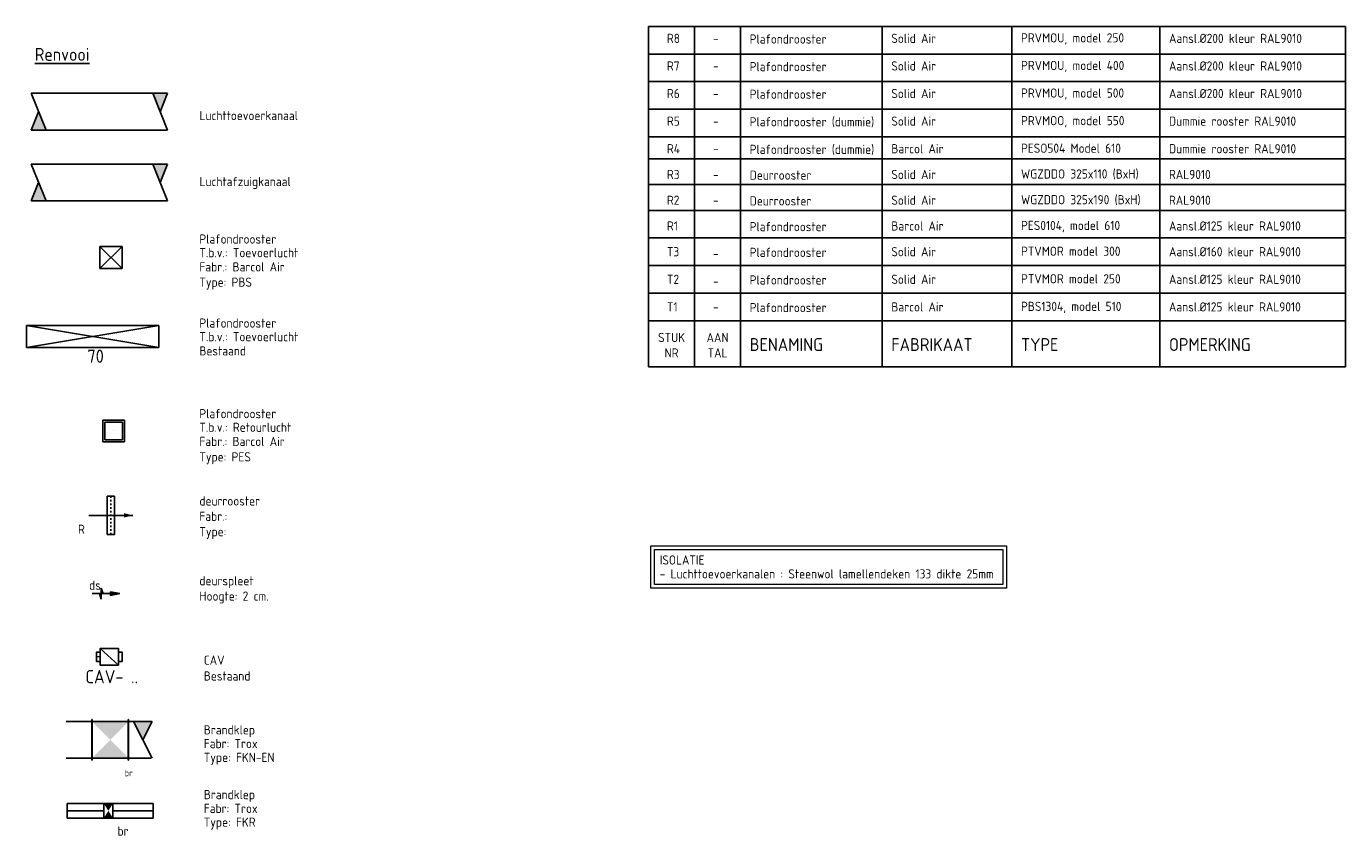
# Model space of a CAD drawing. Header units: millimetres. Extents: x -64377 to 14209, y 2594 to 51892.
# Tile 7 of 10: x -3723 to 14209, y 2594 to 13580. Entities that reach past the tile are written whole.
import ezdxf
from ezdxf.enums import TextEntityAlignment as Align

# ---------------------------------------------------------------- set-up
doc = ezdxf.new("R2010")
doc.units = ezdxf.units.MM
doc.header["$LTSCALE"] = 50
for name, pattern in [('2322107', [2000, 1000, 1000]), ('CENTER2', [28.575, 19.05, -3.175, 3.175, -3.175]), ('STREEPJES', [0.1, 0.05, -0.05])]:
    doc.linetypes.add(name, pattern=pattern)
doc.layers.add('WL570---_BESTAAND-HARTLIJN', color=161, linetype='Continuous', lineweight=0)
doc.layers.add('WL570---_BESTAAND-TOEVOER', color=180, linetype='Continuous', lineweight=0)
for name, color, linetype in [('WL570---_RETOUR', 100, 'Continuous'), ('WL570---_RETOUR_HL', 1, 'Continuous'), ('WL570---_RETOUR_RST', 100, 'Continuous'), ('WL570---_RETOUR_RST_HL', 1, 'Continuous'), ('WL570---_TOEVOER', 200, 'Continuous'), ('WL570---_TOEVOER_RST', 200, 'Continuous'), ('WL570---_TOEVOER_RST_HL', 1, 'Continuous'), ('WM570---', 2, 'Continuous'), ('WM570---_RETOUR', 2, 'Continuous'), ('WM570---_RETOUR_PR', 2, 'Continuous'), ('WM570---_RETOUR_RST_PR', 1, 'Continuous'), ('WM570---_TOEVOER', 2, 'Continuous'), ('WM570---_TOEVOER_RST_PR', 1, 'Continuous')]:
    doc.layers.add(name, color=color, linetype=linetype)
doc.styles.add('BURO-018', font='ISO96.shx', dxfattribs={"height": 90})
doc.styles.add('BURO-025', font='ISO96.shx', dxfattribs={"height": 125})
doc.styles.add('BURO-035', font='ISO96.shx', dxfattribs={"height": 175})
doc.styles.add('MAATVOERING', font='ISO')

# ---------------------------------------------------------------- blocks, each defined once
blk = doc.blocks.new('LU-2D-K-1F4')
at = {"color": 0, "linetype": 'Continuous'}
for p, q in [((-0.5, 250), (0.5, 250)), ((-0.5, -250), (0.5, -250))]:
    blk.add_line(p, q, dxfattribs=at)
blk = doc.blocks.new('LU-2-KB')
at = {"color": 0, "linetype": 'Continuous'}
for p, q in [((-0.4, 0.5), (0, -0.5)), ((-0.4, 0.5), (0, 0.5)), ((0, 0.5), (-0.2, 0))]:
    blk.add_line(p, q, dxfattribs=at)
blk.add_solid([(-0.4, 0.5), (0, 0.5), (-0.2, 0)], dxfattribs=at)
blk = doc.blocks.new('*U310')
at = {"ltscale": 10}
for points in [[(-250, 250), (250, 250), (0, 0)], [(-250, -250), (250, -250), (0, 0)]]:
    blk.add_hatch(color=2, dxfattribs=at).paths.add_polyline_path(points)
at = {"color": 2, "ltscale": 10}
for p, q in [((-250, 275), (-245, 275)), ((-250, -275), (-250, 275)), ((-245, -275), (-245, 275)), ((-245, 250), (245, 250)), ((250, 275), (245, 275)), ((245, -275), (245, 275)), ((250, -275), (250, 275)), ((-250, -275), (-245, -275)), ((-245, -250), (245, -250)), ((250, -275), (245, -275))]:
    blk.add_line(p, q, dxfattribs=at)
at = {"layer": 'WL570---_RETOUR', "color": 1, "style": 'BURO-018'}
blk.add_attdef('I', text='', height=90, dxfattribs=at).set_placement((0, 0), align=Align.MIDDLE)
at = {"layer": 'WM570---_RETOUR_PR', "color": 1, "style": 'BURO-018'}
blk.add_attdef('POSNR', text='', height=90, dxfattribs=at).set_placement((0, 0), align=Align.MIDDLE)
blk = doc.blocks.new('*U309')
at = {"ltscale": 10}
blk.add_hatch(color=0, dxfattribs=at).paths.add_polyline_path([(300, 0), (180, -30), (180, 30)])
at = {"color": 0, "ltscale": 10}
for p, q in [((-51.5, 262.5, -2700), (51.5, 262.5, -2700)), ((-51.5, -262.5, -2700), (-51.5, 262.5, -2700)), ((51.5, 262.5, -2700), (51.5, -262.5, -2700)), ((300, 0, -2700), (-300, 0, -2700)), ((51.5, -262.5, -2700), (-51.5, -262.5, -2700))]:
    blk.add_line(p, q, dxfattribs=at)
at = {"color": 9, "linetype": 'STREEPJES', "ltscale": 10}
blk.add_line((0, 262.5, -2700), (0, -262.5, -2700), dxfattribs=at)
at = {"layer": 'WL570---_RETOUR_RST_HL', "linetype": 'CENTER2'}
blk.add_circle((0, 0, -2700), 0.075, dxfattribs=at)
at = {"layer": 'WL570---_RETOUR_RST', "color": 2, "style": 'BURO-025'}
for tag in ['MC', 'Q']:
    blk.add_attdef(tag, text='', height=125, dxfattribs=at).set_placement((0, 0), align=Align.MIDDLE)
at = {"layer": 'WM570---_RETOUR_RST_PR', "color": 2, "style": 'BURO-025'}
blk.add_attdef('POSNR', text='', height=125, dxfattribs=at).set_placement((0, 0), align=Align.MIDDLE)
blk = doc.blocks.new('*U311')
at = {"color": 0, "ltscale": 10}
for p, q in [((0, 100), (498, 100)), ((0, -100), (0, 100)), ((0, -100), (498, -100))]:
    blk.add_line(p, q, dxfattribs=at)
at = {"layer": 'WL570---_RETOUR_HL', "linetype": 'CENTER2'}
blk.add_line((0, 0), (498, 0), dxfattribs=at)
at = {"layer": 'WM570---_RETOUR_PR', "color": 2, "style": 'BURO-025'}
blk.add_attdef('POSNR', text='', height=125, dxfattribs=at).set_placement((0, 0), align=Align.MIDDLE)
blk = doc.blocks.new('*U312')
at = {"ltscale": 10}
for points in [[(-62.5, 100), (0, 0), (62.5, 100)], [(62.5, -100), (0, 0), (-62.5, -100)]]:
    blk.add_hatch(color=256, dxfattribs=at).paths.add_polyline_path(points)
for p, q in [((-62.5, 100), (62.5, 100)), ((-62.5, -100), (-62.5, 100)), ((62.5, 100), (62.5, -100)), ((-62.5, -100), (62.5, -100))]:
    blk.add_line(p, q, dxfattribs=at)
at = {"layer": 'WL570---_RETOUR', "color": 2, "style": 'BURO-025'}
blk.add_attdef('I', text='', height=125, dxfattribs=at).set_placement((0, 0), align=Align.MIDDLE)
at = {"layer": 'WM570---_RETOUR_PR', "color": 2, "style": 'BURO-025'}
blk.add_attdef('POSNR', text='', height=125, dxfattribs=at).set_placement((0, 0), align=Align.MIDDLE)
blk = doc.blocks.new('*U313')
at = {"color": 0, "ltscale": 10}
for p, q in [((0, 100), (545, 100)), ((545, 100), (545, -100)), ((0, -100), (545, -100))]:
    blk.add_line(p, q, dxfattribs=at)
at = {"layer": 'WL570---_RETOUR_HL', "linetype": 'CENTER2'}
blk.add_line((0, 0), (545, 0), dxfattribs=at)
at = {"layer": 'WM570---_RETOUR_PR', "color": 2, "style": 'BURO-025'}
blk.add_attdef('POSNR', text='', height=125, dxfattribs=at).set_placement((0, 0), align=Align.MIDDLE)
blk = doc.blocks.new('*U314')
at = {"color": 0, "ltscale": 10}
for p, q in [((150, 150, -2500), (-150, 150, -2500)), ((-150, -150, -2500), (-150, 150, -2500)), ((150, -150, -2500), (-150, 150, -2500)), ((-150, -150, -2500), (150, 150, -2500)), ((150, -150, -2500), (150, 150, -2500)), ((150, -150, -2500), (-150, -150, -2500))]:
    blk.add_line(p, q, dxfattribs=at)
at = {"layer": 'WL570---_TOEVOER_RST_HL', "linetype": 'CENTER2'}
blk.add_circle((0, 0, -2500), 0.075, dxfattribs=at)
at = {"layer": 'WL570---_TOEVOER_RST', "color": 2, "style": 'BURO-025'}
for tag in ['MC', 'Q']:
    blk.add_attdef(tag, text='', height=125, dxfattribs=at).set_placement((0, 0), align=Align.MIDDLE)
at = {"layer": 'WM570---_TOEVOER_RST_PR', "color": 2, "style": 'BURO-025'}
blk.add_attdef('POSNR', text='', height=125, dxfattribs=at).set_placement((0, 0), align=Align.MIDDLE)
blk = doc.blocks.new('VBX1251250012525000')
for points in [[(50, 62.5), (0, 62.5), (0, -62.5), (50, -62.5)], [(300, -62.5), (350, -62.5), (350, 62.5), (300, 62.5)]]:
    blk.add_lwpolyline(points)
blk.add_lwpolyline([(50, -112.5), (300, -112.5), (300, 112.5), (50, 112.5)], close=True)
at = {"layer": 'WL570---_BESTAAND-HARTLIJN'}
blk.add_line((300, 0), (350, 0), dxfattribs=at)
at = {"layer": 'WL570---_BESTAAND-TOEVOER'}
blk.add_line((50, -112.5), (300, 112.5), dxfattribs=at)
blk = doc.blocks.new('*U315')
at = {"color": 0, "ltscale": 10}
for p, q in [((149, 149, -150), (-149, 149, -150)), ((-149, -149, -150), (-149, 149, -150)), ((120, 120, -150), (-120, 120, -150)), ((-120, -120, -150), (-120, 120, -150)), ((120, -120, -150), (120, 120, -150)), ((149, -149, -150), (149, 149, -150)), ((149, -149, -150), (-149, -149, -150)), ((120, -120, -150), (-120, -120, -150))]:
    blk.add_line(p, q, dxfattribs=at)
at = {"layer": 'WL570---_RETOUR_RST_HL', "linetype": 'CENTER2'}
blk.add_circle((0, 0, -150), 0.075, dxfattribs=at)
at = {"layer": 'WL570---_RETOUR_RST', "color": 2, "style": 'BURO-025'}
for tag in ['MC', 'Q']:
    blk.add_attdef(tag, text='', height=125, dxfattribs=at).set_placement((0, 0), align=Align.MIDDLE)
at = {"layer": 'WM570---_RETOUR_RST_PR', "color": 2, "style": 'BURO-025'}
blk.add_attdef('POSNR', text='', height=125, dxfattribs=at).set_placement((0, 0), align=Align.MIDDLE)
blk = doc.blocks.new('LU-PIJL6')
at = {"color": 0, "linetype": 'Continuous'}
for p, q in [((0, 0), (-7.5, 0)), ((-5.5, 0), (-5, -1.5)), ((-5, -1.5), (-5, 1.5)), ((-5, 1.5), (-4.5, 0)), ((-2.5, -0.5), (-2.5, 0.5)), ((-2.5, 0.5), (0, 0)), ((0, 0), (-2.5, -0.5))]:
    blk.add_line(p, q, dxfattribs=at)
blk.add_solid([(-2.5, 0.5), (-2.5, -0.5), (0, 0)], dxfattribs=at)
blk = doc.blocks.new('*U308')
at = {"color": 0, "ltscale": 10}
for p, q in [((900, 150, -2700), (-900, 150, -2700)), ((-900, -150, -2700), (-900, 150, -2700)), ((900, -150, -2700), (900, 150, -2700)), ((900, -150, -2700), (-900, -150, -2700))]:
    blk.add_line(p, q, dxfattribs=at)
at = {"layer": 'WL570---_TOEVOER_RST_HL', "linetype": 'CENTER2'}
blk.add_circle((0, 0, -2700), 0.075, dxfattribs=at)
at = {"layer": 'WL570---_TOEVOER_RST', "color": 1, "style": 'BURO-018'}
for tag in ['MC', 'Q']:
    blk.add_attdef(tag, text='', height=180, dxfattribs=at).set_placement((0, 0), align=Align.MIDDLE)
at = {"layer": 'WM570---_TOEVOER_RST_PR', "color": 1, "style": 'BURO-018'}
blk.add_attdef('POSNR', text='', height=180, dxfattribs=at).set_placement((0, 0), align=Align.MIDDLE)

msp = doc.modelspace()

# ---------------------------------------------------------------- linework, layer by layer
at = {"layer": 'WL570---_TOEVOER'}
for p, q in [((-3723, 9516), (-1923, 9216)), ((-1923, 9516), (-3723, 9216))]:
    msp.add_line(p, q, dxfattribs=at)
at = {"layer": 'WM570---', "color": 4}
for p, q in [((4734, 8955), (4734, 13580)), ((14209, 13580), (14209, 8955)), ((4734, 9580), (14209, 9580)), ((4734, 8955), (14209, 8955))]:
    msp.add_line(p, q, dxfattribs=at)
at = {"layer": 'WM570---'}
for p, q in [((4734, 13580), (14209, 13580)), ((4734, 13205), (14209, 13205)), ((4734, 12830), (14209, 12830)), ((4734, 12455), (14209, 12455)), ((4734, 12080), (14209, 12080)), ((4734, 11780), (14209, 11780)), ((4734, 11430), (14209, 11430)), ((4734, 11080), (14209, 11080)), ((4734, 10705), (14209, 10705)), ((4734, 10330), (14209, 10330)), ((4734, 9955), (14209, 9955)), ((5359, 8955), (5359, 9580)), ((5984, 8955), (5984, 9580)), ((7909, 8955), (7909, 9580)), ((9672, 8955), (9672, 9580)), ((11683, 8955), (11683, 9580))]:
    msp.add_line(p, q, dxfattribs=at)
at = {"layer": 'WM570---', "color": 1}
for p, q in [((5359, 9580), (5359, 13580)), ((5984, 9580), (5984, 13580)), ((7909, 9580), (7909, 13580)), ((9672, 9580), (9672, 13580)), ((11683, 9580), (11683, 13580))]:
    msp.add_line(p, q, dxfattribs=at)
at = {"layer": 'WM570---_TOEVOER', "lineweight": 0}
for points in [[(4767, 6519), (9601, 6519), (9601, 5942), (4767, 5942)], [(4817, 6469), (9551, 6469), (9551, 5992), (4817, 5992)]]:
    msp.add_lwpolyline(points, close=True, dxfattribs=at)

# ---------------------------------------------------------------- block references
at = {"layer": 'WL570---_RETOUR', "xscale": 1850}
msp.add_blockref('LU-2D-K-1F4', (-2731, 11459), dxfattribs=at)
at = {"layer": 'WL570---_RETOUR', "xscale": 500, "yscale": 500, "zscale": 500, "rotation": 180}
msp.add_blockref('LU-2-KB', (-3656, 11459), dxfattribs=at)
at = {"layer": 'WL570---_RETOUR'}
for name, p, xscale, yscale, zscale in [('LU-2-KB', (-1806, 11459), 500, 500, 500), ('LU-PIJL6', (-2454, 5870), 50, 50, 50), ('LU-2-KB', (-2011, 3883), 644.6031685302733, 500, 500)]:
    msp.add_blockref(name, p, dxfattribs=dict(at, xscale=xscale, yscale=yscale, zscale=zscale))
for name, p in [('*U315', (-2536, 8081, 150)), ('*U311', (-3168, 2918)), ('*U313', (-2545, 2918))]:
    msp.add_blockref(name, p, dxfattribs=at)
ref = msp.add_blockref('*U309', (-2575, 6934, 2700), dxfattribs=at)
ref.add_attrib('MC', 'R', dxfattribs={"layer": 'WL570---_RETOUR_RST', "color": 2, "height": 125, "style": 'BURO-025'}).set_placement((-2975, 6745), align=Align.MIDDLE)
at = {"layer": 'WL570---_RETOUR', "xscale": 1150, "rotation": 180}
msp.add_blockref('LU-2D-K-1F4', (-2608, 3883), dxfattribs=at)
at = {"layer": 'WL570---_RETOUR'}
ref = msp.add_blockref('*U310', (-2583, 3883), dxfattribs=dict(at, rotation=180))
ref.add_attrib('I', 'br', dxfattribs={"color": 1, "height": 90, "style": 'BURO-018'}).set_placement((-2333, 3433), align=Align.MIDDLE)
ref = msp.add_blockref('*U312', (-2608, 2918), dxfattribs=at)
ref.add_attrib('I', 'br', dxfattribs={"color": 2, "height": 125, "style": 'BURO-025'}).set_placement((-2409, 2643), align=Align.MIDDLE)
at = {"layer": 'WL570---_TOEVOER', "xscale": 1850}
msp.add_blockref('LU-2D-K-1F4', (-2731, 12421), dxfattribs=at)
at = {"layer": 'WL570---_TOEVOER', "xscale": 500, "yscale": 500, "zscale": 500, "rotation": 180}
msp.add_blockref('LU-2-KB', (-3656, 12421), dxfattribs=at)
at = {"layer": 'WL570---_TOEVOER', "xscale": 500, "yscale": 500, "zscale": 500}
msp.add_blockref('LU-2-KB', (-1806, 12421), dxfattribs=at)
at = {"layer": 'WL570---_TOEVOER'}
msp.add_blockref('*U314', (-2573, 10438, 2500), dxfattribs=at)
ref = msp.add_blockref('*U308', (-2823, 9366, 2700), dxfattribs=at)
ref.add_attrib('Q', '70', dxfattribs={"layer": 'WL570---_TOEVOER_RST', "color": 1, "height": 180, "style": 'BURO-018'}).set_placement((-2782, 9097), align=Align.MIDDLE)
at = {"layer": 'WL570---_TOEVOER', "xscale": -1, "rotation": 359.9999999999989}
msp.add_blockref('VBX1251250012525000', (-2420, 5011), dxfattribs=at)

# ---------------------------------------------------------------- texts
at = {"layer": 'WM570---', "style": 'BURO-025'}
for s, p in [('R8', (4984, 13355)), ('Plafondrooster', (6109, 13346)), ('Solid Air', (8034, 13355)), ('PRVMOU, model 250', (9797, 13362)), ('Aansl.%%C200 kleur RAL9010', (11808, 13355)), ('R7', (4984, 12980)), ('Plafondrooster', (6109, 12971)), ('Solid Air', (8034, 12980)), ('PRVMOU, model 400', (9797, 12987)), ('Aansl.%%C200 kleur RAL9010', (11808, 12980)), ('R6', (4984, 12605)), ('Plafondrooster', (6109, 12596)), ('Solid Air', (8034, 12605)), ('PRVMOU, model 500', (9797, 12612)), ('Aansl.%%C200 kleur RAL9010', (11808, 12605)), ('PRVMOO, model 550', (9797, 12237)), ('R5', (4984, 12230)), ('Plafondrooster (dummie)', (6109, 12221)), ('Solid Air', (8034, 12230)), ('Dummie rooster RAL9010', (11808, 12230)), ('R4', (4984, 11855)), ('Plafondrooster (dummie)', (6109, 11846)), ('Barcol Air', (8034, 11855)), ('PESO504 Model 610', (9797, 11862)), ('Dummie rooster RAL9010', (11808, 11855)), ('R3', (4984, 11505)), ('Deurrooster', (6109, 11496)), ('Solid Air', (8034, 11505)), ('WGZDDO 325x110 (BxH)', (9797, 11512)), ('RAL9010', (11808, 11505)), ('WGZDDO 325x190 (BxH)', (9797, 11162)), ('R2', (4984, 11155)), ('Deurrooster', (6109, 11146)), ('Solid Air', (8034, 11155)), ('RAL9010', (11808, 11155)), ('Barcol Air', (8034, 10805)), ('PES0104, model 610', (9797, 10812)), ('Aansl.%%C125 kleur RAL9010', (11808, 10805)), ('R1', (4984, 10805)), ('Plafondrooster', (6109, 10796)), ('T3', (4984, 10455)), ('Plafondrooster', (6109, 10446)), ('Solid Air', (8034, 10455)), ('PTVMOR model 300', (9797, 10462)), ('Aansl.%%C160 kleur RAL9010', (11808, 10455)), ('PTVMOR model 250', (9797, 10087)), ('T2', (4984, 10080)), ('Plafondrooster', (6109, 10071)), ('Solid Air', (8034, 10080)), ('Aansl.%%C125 kleur RAL9010', (11808, 10080)), ('T1', (4984, 9705)), ('Plafondrooster', (6109, 9696)), ('Barcol Air', (8034, 9705)), ('PBS1304, model 510', (9797, 9712)), ('Aansl.%%C125 kleur RAL9010', (11808, 9705))]:
    msp.add_text(s, height=125, dxfattribs=at).set_placement(p)
at = {"layer": 'WM570---', "color": 2, "style": 'BURO-025'}
for p in [(5609, 13355), (5609, 12980), (5609, 12605), (5609, 12230), (5609, 11855), (5609, 11505), (5609, 11155), (5609, 10430), (5609, 10055), (5609, 9705)]:
    msp.add_text('-', height=125, dxfattribs=at).set_placement(p)
at = {"layer": 'WM570---', "style": 'BURO-025'}
for s, p in [('STUK', (5047, 9289)), ('AAN', (5672, 9289)), ('NR', (5047, 9080)), ('TAL', (5672, 9080))]:
    msp.add_text(s, height=125, dxfattribs=at).set_placement(p, align=Align.CENTER)
at = {"layer": 'WM570---', "color": 4, "style": 'BURO-035'}
for s, p in [('BENAMING', (6109, 9168)), ('FABRIKAAT', (8034, 9168)), ('TYPE', (9797, 9168)), ('OPMERKING', (11808, 9168))]:
    msp.add_text(s, height=175, dxfattribs=at).set_placement(p)
at = {"layer": 'WM570---_RETOUR', "style": 'BURO-025'}
for s, p in [('Luchttoevoerkanaal', (-1369, 12306)), ('Luchtafzuigkanaal ', (-1369, 11409)), ('CAV', (-1311, 4903)), ('Bestaand', (-1311, 4688)), ('Brandklep', (-1311, 3956)), ('Fabr: Trox', (-1311, 3769)), ('Type: FKN-EN', (-1311, 3581)), ('Brandklep', (-1311, 3076)), ('Fabr: Trox', (-1311, 2888)), ('Type: FKR', (-1311, 2701))]:
    msp.add_text(s, height=125, dxfattribs=at).set_placement(p)
at = {"layer": 'WM570---_TOEVOER', "color": 3, "linetype": '2322107', "style": 'BURO-035'}
msp.add_text('%%URenvooi', height=175, dxfattribs=at).set_placement((-3608, 13112))
at = {"layer": 'WM570---_TOEVOER', "lineweight": 0, "style": 'BURO-025'}
for s, p in [('Plafondrooster', (-1371, 10627)), ('T.b.v.: Toevoerlucht', (-1371, 10442)), ('Fabr.: Barcol Air', (-1371, 10249)), ('Type: PBS', (-1371, 10041)), ('Plafondrooster', (-1371, 9485)), ('T.b.v.: Toevoerlucht', (-1371, 9300)), ('Bestaand', (-1371, 9107)), ('Plafondrooster', (-1371, 8254)), ('T.b.v.: Retourlucht', (-1371, 8069)), ('Fabr.: Barcol Air', (-1371, 7876)), ('Type: PES', (-1371, 7667)), ('deurrooster', (-1371, 7067)), ('Fabr.: ', (-1371, 6859)), ('Type:', (-1371, 6650)), ('ISOLATIE', (4886, 6265)), ('deurspleet', (-1371, 5982)), ('- Luchttoevoerkanalen : Steenwol lamellendeken 133 dikte 25mm', (4886, 6076)), ('ds', (-2870, 5922)), ('Hoogte: 2 cm.', (-1371, 5774))]:
    msp.add_text(s, height=125, dxfattribs=at).set_placement(p)
at = {"layer": 'WM570---_TOEVOER', "style": 'MAATVOERING'}
msp.add_text('CAV- ..', height=180, dxfattribs=at).set_placement((-2920, 4651))

doc.saveas('drawing.dxf')
